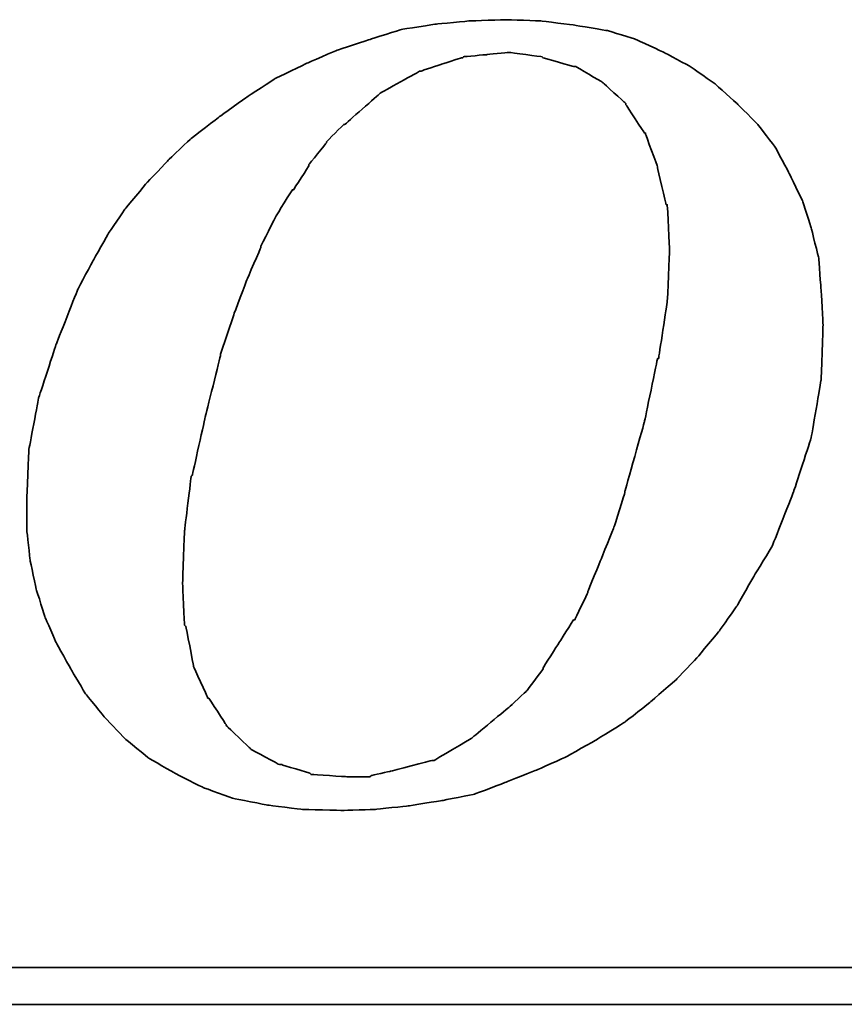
# Model space of a CAD drawing. Header units: millimetres. Extents: x 569 to 825, y -141 to -58.
# Tile 42 of 50: x 771.19 to 772.47, y -115.65 to -114.13. Entities that reach past the tile are written whole.
import ezdxf

# ---------------------------------------------------------------- set-up
doc = ezdxf.new("R2010")
doc.units = ezdxf.units.MM
doc.header["$LTSCALE"] = 0.1
doc.layers.add('DIM', color=4, linetype='CONTINUOUS')
doc.layers.add('layer 1', color=7, linetype='CONTINUOUS')

# ---------------------------------------------------------------- blocks, each defined once
blk = doc.blocks.new('TBI MOTION logo(完整正式版)')
at = {"layer": 'layer 1', "color": 22, "lineweight": 35}
for points, knots in [([(35.79625, -6.98375), (35.79625, -6.98375), (36.23125, -7.43875), (36.23125, -7.43875), (36.23125, -7.43875), (36.23125, -7.43875), (36.75625, -7.87125), (36.75625, -7.87125), (36.75625, -7.87125), (36.75625, -7.87125), (37.33125, -8.20375), (37.33125, -8.20375), (37.33125, -8.20375), (37.33125, -8.20375), (37.95625, -8.51875), (37.95625, -8.51875), (37.95625, -8.51875), (37.95625, -8.51875), (38.62625, -8.75875), (38.62625, -8.75875), (38.62625, -8.75875), (38.62625, -8.75875), (39.37125, -8.90375), (39.37125, -8.90375), (39.37125, -8.90375), (39.37125, -8.90375), (40.14125, -8.99875), (40.14125, -8.99875), (40.14125, -8.99875), (40.14125, -8.99875), (41.02625, -9.02375), (41.02625, -9.02375), (41.02625, -9.02375), (41.02625, -9.02375), (41.74625, -8.99875), (41.74625, -8.99875), (41.74625, -8.99875), (41.74625, -8.99875), (42.46625, -8.92375), (42.46625, -8.92375), (42.46625, -8.92375), (42.46625, -8.92375), (43.21125, -8.80625), (43.21125, -8.80625), (43.21125, -8.80625), (43.21125, -8.80625), (43.93125, -8.66375), (43.93125, -8.66375), (43.93125, -8.66375), (43.93125, -8.66375), (44.62625, -8.39875), (44.62625, -8.39875), (44.62625, -8.39875), (44.62625, -8.39875), (45.29625, -8.13375), (45.29625, -8.13375), (45.29625, -8.13375), (45.29625, -8.13375), (45.94625, -7.84375), (45.94625, -7.84375), (45.94625, -7.84375), (45.94625, -7.84375), (46.61625, -7.46375), (46.61625, -7.46375), (46.61625, -7.46375), (46.61625, -7.46375), (47.24125, -7.07875), (47.24125, -7.07875), (47.24125, -7.07875), (47.24125, -7.07875), (47.81625, -6.62375), (47.81625, -6.62375), (47.81625, -6.62375), (47.81625, -6.62375), (48.36875, -6.14375), (48.36875, -6.14375), (48.36875, -6.14375), (48.36875, -6.14375), (48.84625, -5.64125), (48.84625, -5.64125), (48.84625, -5.64125), (48.84625, -5.64125), (49.32625, -5.06375), (49.32625, -5.06375), (49.32625, -5.06375), (49.32625, -5.06375), (49.71125, -4.51374), (49.71125, -4.51374), (49.71125, -4.51374), (49.71125, -4.51374), (50.09625, -3.83874), (50.09625, -3.83874), (50.09625, -3.83874), (50.09625, -3.83874), (50.48125, -3.21374), (50.48125, -3.21374), (50.48125, -3.21374), (50.48125, -3.21374), (50.96125, -1.99125), (50.96125, -1.99125), (50.96125, -1.99125), (50.96125, -1.99125), (51.34375, -0.81875), (51.34375, -0.81875), (51.34375, -0.81875), (51.34375, -0.81875), (51.56125, 0.45624), (51.56125, 0.45624), (51.56125, 0.45624), (51.56125, 0.45624), (51.60625, 1.67624), (51.60625, 1.67624), (51.60625, 1.67624), (51.60625, 1.67624), (51.56125, 2.44625), (51.56125, 2.44625), (51.56125, 2.44625), (51.56125, 2.44625), (51.51125, 3.14125), (51.51125, 3.14125), (51.51125, 3.14125), (51.51125, 3.14125), (51.34375, 3.81125), (51.34375, 3.81125), (51.34375, 3.81125), (51.34375, 3.81125), (51.15125, 4.41125), (51.15125, 4.41125), (51.15125, 4.41125), (51.15125, 4.41125), (50.86125, 5.01125), (50.86125, 5.01125), (50.86125, 5.01125), (50.86125, 5.01125), (50.55125, 5.58875), (50.55125, 5.58875), (50.55125, 5.58875), (50.55125, 5.58875), (50.16625, 6.09125), (50.16625, 6.09125), (50.16625, 6.09125), (50.16625, 6.09125), (49.71125, 6.54875), (49.71125, 6.54875), (49.71125, 6.54875), (49.71125, 6.54875), (49.23125, 6.98125), (49.23125, 6.98125), (49.23125, 6.98125), (49.23125, 6.98125), (48.67875, 7.36625), (48.67875, 7.36625), (48.67875, 7.36625), (48.67875, 7.36625), (48.10375, 7.67625), (48.10375, 7.67625), (48.10375, 7.67625), (48.10375, 7.67625), (47.48125, 7.96375), (47.48125, 7.96375), (47.48125, 7.96375), (47.48125, 7.96375), (46.85625, 8.15625), (46.85625, 8.15625), (46.85625, 8.15625), (46.85625, 8.15625), (46.13625, 8.27624), (46.13625, 8.27624), (46.13625, 8.27624), (46.13625, 8.27624), (45.39125, 8.37125), (45.39125, 8.37125), (45.39125, 8.37125), (45.39125, 8.37125), (44.62625, 8.39624), (44.62625, 8.39624), (44.62625, 8.39624), (44.62625, 8.39624), (43.83625, 8.37125), (43.83625, 8.37125), (43.83625, 8.37125), (43.83625, 8.37125), (43.09125, 8.30125), (43.09125, 8.30125), (43.09125, 8.30125), (43.09125, 8.30125), (42.32125, 8.18125), (42.32125, 8.18125), (42.32125, 8.18125), (42.32125, 8.18125), (41.62875, 7.96375), (41.62875, 7.96375), (41.62875, 7.96375), (41.62875, 7.96375), (40.90625, 7.72625), (40.90625, 7.72625), (40.90625, 7.72625), (40.90625, 7.72625), (40.23624, 7.43625), (40.23624, 7.43625), (40.23624, 7.43625), (40.23624, 7.43625), (39.54124, 7.10125), (39.54124, 7.10125), (39.54124, 7.10125), (39.54124, 7.10125), (38.91625, 6.69125), (38.91625, 6.69125), (38.91625, 6.69125), (38.91625, 6.69125), (38.31625, 6.26125), (38.31625, 6.26125), (38.31625, 6.26125), (38.31625, 6.26125), (37.69125, 5.78125), (37.69125, 5.78125), (37.69125, 5.78125), (37.69125, 5.78125), (37.18625, 5.30125), (37.18625, 5.30125), (37.18625, 5.30125), (37.18625, 5.30125), (36.70625, 4.79624), (36.70625, 4.79624), (36.70625, 4.79624), (36.70625, 4.79624), (36.23125, 4.22125), (36.23125, 4.22125), (36.23125, 4.22125), (36.23125, 4.22125), (35.87124, 3.69375), (35.87124, 3.69375), (35.87124, 3.69375), (35.87124, 3.69375), (35.53125, 3.09125), (35.53125, 3.09125), (35.53125, 3.09125), (35.53125, 3.09125), (35.19875, 2.47125), (35.19875, 2.47125), (35.19875, 2.47125), (35.19875, 2.47125), (34.71625, 1.24625), (34.71625, 1.24625), (34.71625, 1.24625), (34.71625, 1.24625), (34.33125, 0.06874), (34.33125, 0.06874), (34.33125, 0.06874), (34.33125, 0.06874), (34.11625, -1.07875), (34.11625, -1.07875), (34.11625, -1.07875), (34.11625, -1.07875), (34.07125, -2.15875), (34.07125, -2.15875), (34.07125, -2.15875), (34.07125, -2.15875), (34.07125, -2.85375), (34.07125, -2.85375), (34.07125, -2.85375), (34.07125, -2.85375), (34.14125, -3.50375), (34.14125, -3.50375), (34.14125, -3.50375), (34.14125, -3.50375), (34.28625, -4.17375), (34.28625, -4.17375), (34.28625, -4.17375), (34.28625, -4.17375), (34.47625, -4.77624), (34.47625, -4.77624), (34.47625, -4.77624), (34.47625, -4.77624), (34.71625, -5.32625), (34.71625, -5.32625), (34.71625, -5.32625), (34.71625, -5.32625), (35.05375, -5.92875), (35.05375, -5.92875), (35.05375, -5.92875), (35.05375, -5.92875), (35.36375, -6.45375), (35.36375, -6.45375), (35.36375, -6.45375), (35.36375, -6.45375), (35.79625, -6.98375), (35.79625, -6.98375)], [0, 0, 0, 0, 0.01388889, 0.01388889, 0.01388889, 0.0138889, 0.02777778, 0.02777778, 0.02777778, 0.02777779, 0.04166667, 0.04166667, 0.04166667, 0.04166668, 0.05555556, 0.05555556, 0.05555556, 0.05555557, 0.06944444, 0.06944444, 0.06944444, 0.06944445, 0.08333333, 0.08333333, 0.08333333, 0.08333334, 0.09722222, 0.09722222, 0.09722222, 0.09722223, 0.11111111, 0.11111111, 0.11111111, 0.11111112, 0.125, 0.125, 0.125, 0.12500001, 0.13888889, 0.13888889, 0.13888889, 0.1388889, 0.15277778, 0.15277778, 0.15277778, 0.15277779, 0.16666667, 0.16666667, 0.16666667, 0.16666668, 0.18055556, 0.18055556, 0.18055556, 0.18055557, 0.19444444, 0.19444444, 0.19444444, 0.19444445, 0.20833333, 0.20833333, 0.20833333, 0.20833334, 0.22222222, 0.22222222, 0.22222222, 0.22222223, 0.23611111, 0.23611111, 0.23611111, 0.23611112, 0.25, 0.25, 0.25, 0.25000001, 0.26388889, 0.26388889, 0.26388889, 0.2638889, 0.27777778, 0.27777778, 0.27777778, 0.27777779, 0.29166667, 0.29166667, 0.29166667, 0.29166668, 0.30555556, 0.30555556, 0.30555556, 0.30555557, 0.31944444, 0.31944444, 0.31944444, 0.31944445, 0.33333333, 0.33333333, 0.33333333, 0.33333334, 0.34722222, 0.34722222, 0.34722222, 0.34722223, 0.36111111, 0.36111111, 0.36111111, 0.36111112, 0.375, 0.375, 0.375, 0.37500001, 0.38888889, 0.38888889, 0.38888889, 0.3888889, 0.40277778, 0.40277778, 0.40277778, 0.40277779, 0.41666667, 0.41666667, 0.41666667, 0.41666668, 0.43055556, 0.43055556, 0.43055556, 0.43055557, 0.44444444, 0.44444444, 0.44444444, 0.44444445, 0.45833333, 0.45833333, 0.45833333, 0.45833334, 0.47222222, 0.47222222, 0.47222222, 0.47222223, 0.48611111, 0.48611111, 0.48611111, 0.48611112, 0.5, 0.5, 0.5, 0.50000001, 0.51388889, 0.51388889, 0.51388889, 0.5138889, 0.52777778, 0.52777778, 0.52777778, 0.52777779, 0.54166667, 0.54166667, 0.54166667, 0.54166668, 0.55555556, 0.55555556, 0.55555556, 0.55555557, 0.56944444, 0.56944444, 0.56944444, 0.56944445, 0.58333333, 0.58333333, 0.58333333, 0.58333334, 0.59722222, 0.59722222, 0.59722222, 0.59722223, 0.61111111, 0.61111111, 0.61111111, 0.61111112, 0.625, 0.625, 0.625, 0.62500001, 0.63888889, 0.63888889, 0.63888889, 0.6388889, 0.65277778, 0.65277778, 0.65277778, 0.65277779, 0.66666667, 0.66666667, 0.66666667, 0.66666668, 0.68055556, 0.68055556, 0.68055556, 0.68055557, 0.69444444, 0.69444444, 0.69444444, 0.69444445, 0.70833333, 0.70833333, 0.70833333, 0.70833334, 0.72222222, 0.72222222, 0.72222222, 0.72222223, 0.73611111, 0.73611111, 0.73611111, 0.73611112, 0.75, 0.75, 0.75, 0.75000001, 0.76388889, 0.76388889, 0.76388889, 0.7638889, 0.77777778, 0.77777778, 0.77777778, 0.77777779, 0.79166667, 0.79166667, 0.79166667, 0.79166668, 0.80555556, 0.80555556, 0.80555556, 0.80555557, 0.81944444, 0.81944444, 0.81944444, 0.81944445, 0.83333333, 0.83333333, 0.83333333, 0.83333334, 0.84722222, 0.84722222, 0.84722222, 0.84722223, 0.86111111, 0.86111111, 0.86111111, 0.86111112, 0.875, 0.875, 0.875, 0.87500001, 0.88888889, 0.88888889, 0.88888889, 0.8888889, 0.90277778, 0.90277778, 0.90277778, 0.90277779, 0.91666667, 0.91666667, 0.91666667, 0.91666668, 0.93055556, 0.93055556, 0.93055556, 0.93055557, 0.94444444, 0.94444444, 0.94444444, 0.94444445, 0.95833333, 0.95833333, 0.95833333, 0.95833334, 0.97222222, 0.97222222, 0.97222222, 0.97222223, 0.98611111, 0.98611111, 0.98611111, 0.98611112, 1, 1, 1, 1]), ([(38.33875, 1.03124), (38.33875, 1.03124), (38.62625, 1.89625), (38.62625, 1.89625), (38.62625, 1.89625), (38.62625, 1.89625), (38.91625, 2.66375), (38.91625, 2.66375), (38.91625, 2.66375), (38.91625, 2.66375), (39.22625, 3.38125), (39.22625, 3.38125), (39.22625, 3.38125), (39.22625, 3.38125), (39.22625, 3.40624), (39.22625, 3.40624), (39.22625, 3.40624), (39.22625, 3.40624), (39.56124, 4.07624), (39.56124, 4.07624), (39.56124, 4.07624), (39.56124, 4.07624), (39.92125, 4.65125), (39.92125, 4.65125), (39.92125, 4.65125), (39.92125, 4.65125), (39.94625, 4.65125), (39.94625, 4.65125), (39.94625, 4.65125), (39.94625, 4.65125), (40.28125, 5.17875), (40.28125, 5.17875), (40.28125, 5.17875), (40.28125, 5.17875), (40.28125, 5.20375), (40.28125, 5.20375), (40.28125, 5.20375), (40.28125, 5.20375), (40.66875, 5.68625), (40.66875, 5.68625), (40.66875, 5.68625), (40.66875, 5.68625), (40.66875, 5.70625), (40.66875, 5.70625), (40.66875, 5.70625), (40.66875, 5.70625), (41.05124, 6.09125), (41.05124, 6.09125), (41.05124, 6.09125), (41.05124, 6.09125), (41.07625, 6.09125), (41.07625, 6.09125), (41.07625, 6.09125), (41.07625, 6.09125), (41.84125, 6.76625), (41.84125, 6.76625), (41.84125, 6.76625), (41.84125, 6.76625), (41.86625, 6.78625), (41.86625, 6.78625), (41.86625, 6.78625), (41.86625, 6.78625), (42.73125, 7.26624), (42.73125, 7.26624), (42.73125, 7.26624), (42.73125, 7.26624), (42.75625, 7.26624), (42.75625, 7.26624), (42.75625, 7.26624), (42.75625, 7.26624), (43.18625, 7.41125), (43.18625, 7.41125), (43.18625, 7.41125), (43.18625, 7.41125), (43.64125, 7.55625), (43.64125, 7.55625), (43.64125, 7.55625), (43.64125, 7.55625), (43.66625, 7.55625), (43.66625, 7.55625), (43.66625, 7.55625), (43.66625, 7.55625), (43.69125, 7.58124), (43.69125, 7.58124), (43.69125, 7.58124), (43.69125, 7.58124), (44.19125, 7.62625), (44.19125, 7.62625), (44.19125, 7.62625), (44.19125, 7.62625), (44.67125, 7.67625), (44.67125, 7.67625), (44.67125, 7.67625), (44.67125, 7.67625), (44.69625, 7.67625), (44.69625, 7.67625), (44.69625, 7.67625), (44.69625, 7.67625), (45.41875, 7.58124), (45.41875, 7.58124), (45.41875, 7.58124), (45.41875, 7.58124), (45.44125, 7.55625), (45.44125, 7.55625), (45.44125, 7.55625), (45.44125, 7.55625), (46.11125, 7.36625), (46.11125, 7.36625), (46.11125, 7.36625), (46.11125, 7.36625), (46.13625, 7.36625), (46.13625, 7.36625), (46.13625, 7.36625), (46.13625, 7.36625), (46.15875, 7.36625), (46.15875, 7.36625), (46.15875, 7.36625), (46.15875, 7.36625), (46.73625, 7.02624), (46.73625, 7.02624), (46.73625, 7.02624), (46.73625, 7.02624), (46.76125, 7.00624), (46.76125, 7.00624), (46.76125, 7.00624), (46.76125, 7.00624), (47.24125, 6.57124), (47.24125, 6.57124), (47.24125, 6.57124), (47.24125, 6.57124), (47.26625, 6.54875), (47.26625, 6.54875), (47.26625, 6.54875), (47.26625, 6.54875), (47.26625, 6.52375), (47.26625, 6.52375), (47.26625, 6.52375), (47.26625, 6.52375), (47.67375, 5.89875), (47.67375, 5.89875), (47.67375, 5.89875), (47.67375, 5.89875), (47.69625, 5.89875), (47.69625, 5.89875), (47.69625, 5.89875), (47.69625, 5.89875), (47.69625, 5.87625), (47.69625, 5.87625), (47.69625, 5.87625), (47.69625, 5.87625), (47.96125, 5.15625), (47.96125, 5.15625), (47.96125, 5.15625), (47.96125, 5.15625), (47.96125, 5.13125), (47.96125, 5.13125), (47.96125, 5.13125), (47.96125, 5.13125), (48.15125, 4.31875), (48.15125, 4.31875), (48.15125, 4.31875), (48.15125, 4.31875), (48.17625, 4.31875), (48.17625, 4.31875), (48.17625, 4.31875), (48.17625, 4.31875), (48.17625, 4.29125), (48.17625, 4.29125), (48.17625, 4.29125), (48.17625, 4.29125), (48.22625, 3.33125), (48.22625, 3.33125), (48.22625, 3.33125), (48.22625, 3.33125), (48.22625, 3.30875), (48.22625, 3.30875), (48.22625, 3.30875), (48.22625, 3.30875), (48.17625, 2.20624), (48.17625, 2.20624), (48.17625, 2.20624), (48.17625, 2.20624), (48.17625, 2.18124), (48.17625, 2.18124), (48.17625, 2.18124), (48.17625, 2.18124), (47.98375, 0.93624), (47.98375, 0.93624), (47.98375, 0.93624), (47.98375, 0.93624), (47.96125, 0.93624), (47.96125, 0.93624), (47.96125, 0.93624), (47.96125, 0.93624), (47.67375, -0.45874), (47.67375, -0.45874), (47.67375, -0.45874), (47.67375, -0.45874), (47.24125, -1.99125), (47.24125, -1.99125), (47.24125, -1.99125), (47.24125, -1.99125), (47.24125, -2.01874), (47.24125, -2.01874), (47.24125, -2.01874), (47.24125, -2.01874), (47.00125, -2.78375), (47.00125, -2.78375), (47.00125, -2.78375), (47.00125, -2.78375), (46.71125, -3.50375), (46.71125, -3.50375), (46.71125, -3.50375), (46.71125, -3.50375), (46.42625, -4.19875), (46.42625, -4.19875), (46.42625, -4.19875), (46.42625, -4.19875), (46.42625, -4.22375), (46.42625, -4.22375), (46.42625, -4.22375), (46.42625, -4.22375), (46.13625, -4.82374), (46.13625, -4.82374), (46.13625, -4.82374), (46.13625, -4.82374), (46.11125, -4.82374), (46.11125, -4.82374), (46.11125, -4.82374), (46.11125, -4.82374), (45.77625, -5.35125), (45.77625, -5.35125), (45.77625, -5.35125), (45.77625, -5.35125), (45.44125, -5.87875), (45.44125, -5.87875), (45.44125, -5.87875), (45.44125, -5.87875), (45.44125, -5.90375), (45.44125, -5.90375), (45.44125, -5.90375), (45.44125, -5.90375), (45.10625, -6.35875), (45.10625, -6.35875), (45.10625, -6.35875), (45.10625, -6.35875), (45.08125, -6.38375), (45.08125, -6.38375), (45.08125, -6.38375), (45.08125, -6.38375), (44.69625, -6.74375), (44.69625, -6.74375), (44.69625, -6.74375), (44.69625, -6.74375), (43.88375, -7.41625), (43.88375, -7.41625), (43.88375, -7.41625), (43.88375, -7.41625), (43.85625, -7.43875), (43.85625, -7.43875), (43.85625, -7.43875), (43.85625, -7.43875), (43.04125, -7.91875), (43.04125, -7.91875), (43.04125, -7.91875), (43.04125, -7.91875), (43.01625, -7.91875), (43.01625, -7.91875), (43.01625, -7.91875), (43.01625, -7.91875), (42.99625, -7.91875), (42.99625, -7.91875), (42.99625, -7.91875), (42.99625, -7.91875), (42.08125, -8.15875), (42.08125, -8.15875), (42.08125, -8.15875), (42.08125, -8.15875), (41.65125, -8.25625), (41.65125, -8.25625), (41.65125, -8.25625), (41.65125, -8.25625), (41.62875, -8.27875), (41.62875, -8.27875), (41.62875, -8.27875), (41.62875, -8.27875), (41.60125, -8.27875), (41.60125, -8.27875), (41.60125, -8.27875), (41.60125, -8.27875), (41.12125, -8.27875), (41.12125, -8.27875), (41.12125, -8.27875), (41.12125, -8.27875), (40.35624, -8.23125), (40.35624, -8.23125), (40.35624, -8.23125), (40.35624, -8.23125), (40.33125, -8.23125), (40.33125, -8.23125), (40.33125, -8.23125), (40.33125, -8.23125), (40.30625, -8.20375), (40.30625, -8.20375), (40.30625, -8.20375), (40.30625, -8.20375), (39.68375, -8.01375), (39.68375, -8.01375), (39.68375, -8.01375), (39.68375, -8.01375), (39.66124, -8.01375), (39.66124, -8.01375), (39.66124, -8.01375), (39.66124, -8.01375), (39.63625, -8.01375), (39.63625, -8.01375), (39.63625, -8.01375), (39.63625, -8.01375), (39.01125, -7.67875), (39.01125, -7.67875), (39.01125, -7.67875), (39.01125, -7.67875), (38.98875, -7.65375), (38.98875, -7.65375), (38.98875, -7.65375), (38.98875, -7.65375), (38.48625, -7.17375), (38.48625, -7.17375), (38.48625, -7.17375), (38.48625, -7.17375), (38.45875, -7.14875), (38.45875, -7.14875), (38.45875, -7.14875), (38.45875, -7.14875), (38.45875, -7.12875), (38.45875, -7.12875), (38.45875, -7.12875), (38.45875, -7.12875), (38.07625, -6.54875), (38.07625, -6.54875), (38.07625, -6.54875), (38.07625, -6.54875), (38.05125, -6.54875), (38.05125, -6.54875), (38.05125, -6.54875), (38.05125, -6.54875), (38.05125, -6.52875), (38.05125, -6.52875), (38.05125, -6.52875), (38.05125, -6.52875), (37.74125, -5.85375), (37.74125, -5.85375), (37.74125, -5.85375), (37.74125, -5.85375), (37.74125, -5.82875), (37.74125, -5.82875), (37.74125, -5.82875), (37.74125, -5.82875), (37.57375, -4.96875), (37.57375, -4.96875), (37.57375, -4.96875), (37.57375, -4.96875), (37.54625, -4.94375), (37.54625, -4.94375), (37.54625, -4.94375), (37.54625, -4.94375), (37.50125, -4.03375), (37.50125, -4.03375), (37.50125, -4.03375), (37.50125, -4.03375), (37.50125, -4.00875), (37.50125, -4.00875), (37.50125, -4.00875), (37.50125, -4.00875), (37.54625, -2.85375), (37.54625, -2.85375), (37.54625, -2.85375), (37.54625, -2.85375), (37.69125, -1.65875), (37.69125, -1.65875), (37.69125, -1.65875), (37.69125, -1.65875), (37.71624, -1.63375), (37.71624, -1.63375), (37.71624, -1.63375), (37.71624, -1.63375), (38.00375, -0.33875), (38.00375, -0.33875), (38.00375, -0.33875), (38.00375, -0.33875), (38.33875, 1.00624), (38.33875, 1.00624), (38.33875, 1.00624), (38.33875, 1.00624), (38.33875, 1.03124), (38.33875, 1.03124)], [0, 0, 0, 0, 0.01010101, 0.01010101, 0.01010101, 0.01010102, 0.02020202, 0.02020202, 0.02020202, 0.02020203, 0.03030303, 0.03030303, 0.03030303, 0.03030304, 0.04040404, 0.04040404, 0.04040404, 0.04040405, 0.05050505, 0.05050505, 0.05050505, 0.05050506, 0.06060606, 0.06060606, 0.06060606, 0.06060607, 0.07070707, 0.07070707, 0.07070707, 0.07070708, 0.08080808, 0.08080808, 0.08080808, 0.08080809, 0.09090909, 0.09090909, 0.09090909, 0.0909091, 0.1010101, 0.1010101, 0.1010101, 0.10101011, 0.11111111, 0.11111111, 0.11111111, 0.11111112, 0.12121212, 0.12121212, 0.12121212, 0.12121213, 0.13131313, 0.13131313, 0.13131313, 0.13131314, 0.14141414, 0.14141414, 0.14141414, 0.14141415, 0.15151515, 0.15151515, 0.15151515, 0.15151516, 0.16161616, 0.16161616, 0.16161616, 0.16161617, 0.17171717, 0.17171717, 0.17171717, 0.17171718, 0.18181818, 0.18181818, 0.18181818, 0.18181819, 0.19191919, 0.19191919, 0.19191919, 0.1919192, 0.2020202, 0.2020202, 0.2020202, 0.20202021, 0.21212121, 0.21212121, 0.21212121, 0.21212122, 0.22222222, 0.22222222, 0.22222222, 0.22222223, 0.23232323, 0.23232323, 0.23232323, 0.23232324, 0.24242424, 0.24242424, 0.24242424, 0.24242425, 0.25252525, 0.25252525, 0.25252525, 0.25252526, 0.26262626, 0.26262626, 0.26262626, 0.26262627, 0.27272727, 0.27272727, 0.27272727, 0.27272728, 0.28282828, 0.28282828, 0.28282828, 0.28282829, 0.29292929, 0.29292929, 0.29292929, 0.2929293, 0.3030303, 0.3030303, 0.3030303, 0.30303031, 0.31313131, 0.31313131, 0.31313131, 0.31313132, 0.32323232, 0.32323232, 0.32323232, 0.32323233, 0.33333333, 0.33333333, 0.33333333, 0.33333334, 0.34343434, 0.34343434, 0.34343434, 0.34343435, 0.35353535, 0.35353535, 0.35353535, 0.35353536, 0.36363636, 0.36363636, 0.36363636, 0.36363637, 0.37373737, 0.37373737, 0.37373737, 0.37373738, 0.38383838, 0.38383838, 0.38383838, 0.38383839, 0.39393939, 0.39393939, 0.39393939, 0.3939394, 0.4040404, 0.4040404, 0.4040404, 0.40404041, 0.41414141, 0.41414141, 0.41414141, 0.41414142, 0.42424242, 0.42424242, 0.42424242, 0.42424243, 0.43434343, 0.43434343, 0.43434343, 0.43434344, 0.44444444, 0.44444444, 0.44444444, 0.44444445, 0.45454545, 0.45454545, 0.45454545, 0.45454546, 0.46464646, 0.46464646, 0.46464646, 0.46464647, 0.47474747, 0.47474747, 0.47474747, 0.47474748, 0.48484848, 0.48484848, 0.48484848, 0.48484849, 0.49494949, 0.49494949, 0.49494949, 0.4949495, 0.50505051, 0.50505051, 0.50505051, 0.50505052, 0.51515152, 0.51515152, 0.51515152, 0.51515153, 0.52525253, 0.52525253, 0.52525253, 0.52525254, 0.53535354, 0.53535354, 0.53535354, 0.53535355, 0.54545455, 0.54545455, 0.54545455, 0.54545456, 0.55555556, 0.55555556, 0.55555556, 0.55555557, 0.56565657, 0.56565657, 0.56565657, 0.56565658, 0.57575758, 0.57575758, 0.57575758, 0.57575759, 0.58585859, 0.58585859, 0.58585859, 0.5858586, 0.5959596, 0.5959596, 0.5959596, 0.59595961, 0.60606061, 0.60606061, 0.60606061, 0.60606062, 0.61616162, 0.61616162, 0.61616162, 0.61616163, 0.62626263, 0.62626263, 0.62626263, 0.62626264, 0.63636364, 0.63636364, 0.63636364, 0.63636365, 0.64646465, 0.64646465, 0.64646465, 0.64646466, 0.65656566, 0.65656566, 0.65656566, 0.65656567, 0.66666667, 0.66666667, 0.66666667, 0.66666668, 0.67676768, 0.67676768, 0.67676768, 0.67676769, 0.68686869, 0.68686869, 0.68686869, 0.6868687, 0.6969697, 0.6969697, 0.6969697, 0.69696971, 0.70707071, 0.70707071, 0.70707071, 0.70707072, 0.71717172, 0.71717172, 0.71717172, 0.71717173, 0.72727273, 0.72727273, 0.72727273, 0.72727274, 0.73737374, 0.73737374, 0.73737374, 0.73737375, 0.74747475, 0.74747475, 0.74747475, 0.74747476, 0.75757576, 0.75757576, 0.75757576, 0.75757577, 0.76767677, 0.76767677, 0.76767677, 0.76767678, 0.77777778, 0.77777778, 0.77777778, 0.77777779, 0.78787879, 0.78787879, 0.78787879, 0.7878788, 0.7979798, 0.7979798, 0.7979798, 0.79797981, 0.80808081, 0.80808081, 0.80808081, 0.80808082, 0.81818182, 0.81818182, 0.81818182, 0.81818183, 0.82828283, 0.82828283, 0.82828283, 0.82828284, 0.83838384, 0.83838384, 0.83838384, 0.83838385, 0.84848485, 0.84848485, 0.84848485, 0.84848486, 0.85858586, 0.85858586, 0.85858586, 0.85858587, 0.86868687, 0.86868687, 0.86868687, 0.86868688, 0.87878788, 0.87878788, 0.87878788, 0.87878789, 0.88888889, 0.88888889, 0.88888889, 0.8888889, 0.8989899, 0.8989899, 0.8989899, 0.89898991, 0.90909091, 0.90909091, 0.90909091, 0.90909092, 0.91919192, 0.91919192, 0.91919192, 0.91919193, 0.92929293, 0.92929293, 0.92929293, 0.92929294, 0.93939394, 0.93939394, 0.93939394, 0.93939395, 0.94949495, 0.94949495, 0.94949495, 0.94949496, 0.95959596, 0.95959596, 0.95959596, 0.95959597, 0.96969697, 0.96969697, 0.96969697, 0.96969698, 0.97979798, 0.97979798, 0.97979798, 0.97979799, 0.98989899, 0.98989899, 0.98989899, 0.989899, 1, 1, 1, 1]), ([(75.90875, -9.47875), (75.90875, -9.47875), (75.90875, -12.28625), (75.90875, -12.28625), (75.90875, -12.28625), (75.90875, -12.28625), (75.90875, -12.47875), (75.90875, -12.47875), (75.90875, -12.47875), (75.90875, -12.47875), (75.71625, -12.47875), (75.71625, -12.47875), (75.71625, -12.47875), (75.71625, -12.47875), (-88.32875, -12.47875), (-88.32875, -12.47875), (-88.32875, -12.47875), (-88.32875, -12.47875), (-88.32875, -13.29375), (-88.32875, -13.29375), (-88.32875, -13.29375), (-88.32875, -13.29375), (82.89125, -13.29375), (82.89125, -13.29375), (82.89125, -13.29375), (82.89125, -13.29375), (75.90875, -9.47875), (75.90875, -9.47875)], [0, 0, 0, 0, 0.14285714, 0.14285714, 0.14285714, 0.14285715, 0.28571429, 0.28571429, 0.28571429, 0.2857143, 0.42857143, 0.42857143, 0.42857143, 0.42857144, 0.57142857, 0.57142857, 0.57142857, 0.57142858, 0.71428571, 0.71428571, 0.71428571, 0.71428572, 0.85714286, 0.85714286, 0.85714286, 0.85714287, 1, 1, 1, 1])]:
    blk.add_open_spline(points, degree=3, knots=knots, dxfattribs=at)

msp = doc.modelspace()

# ---------------------------------------------------------------- block references
at = {"layer": 'DIM', "color": 7, "xscale": 0.0702681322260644, "yscale": 0.0702681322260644, "zscale": 0.0702681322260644}
msp.add_blockref('TBI MOTION logo(完整正式版)', (768.8093, -114.7191), dxfattribs=at)

doc.saveas('drawing.dxf')
